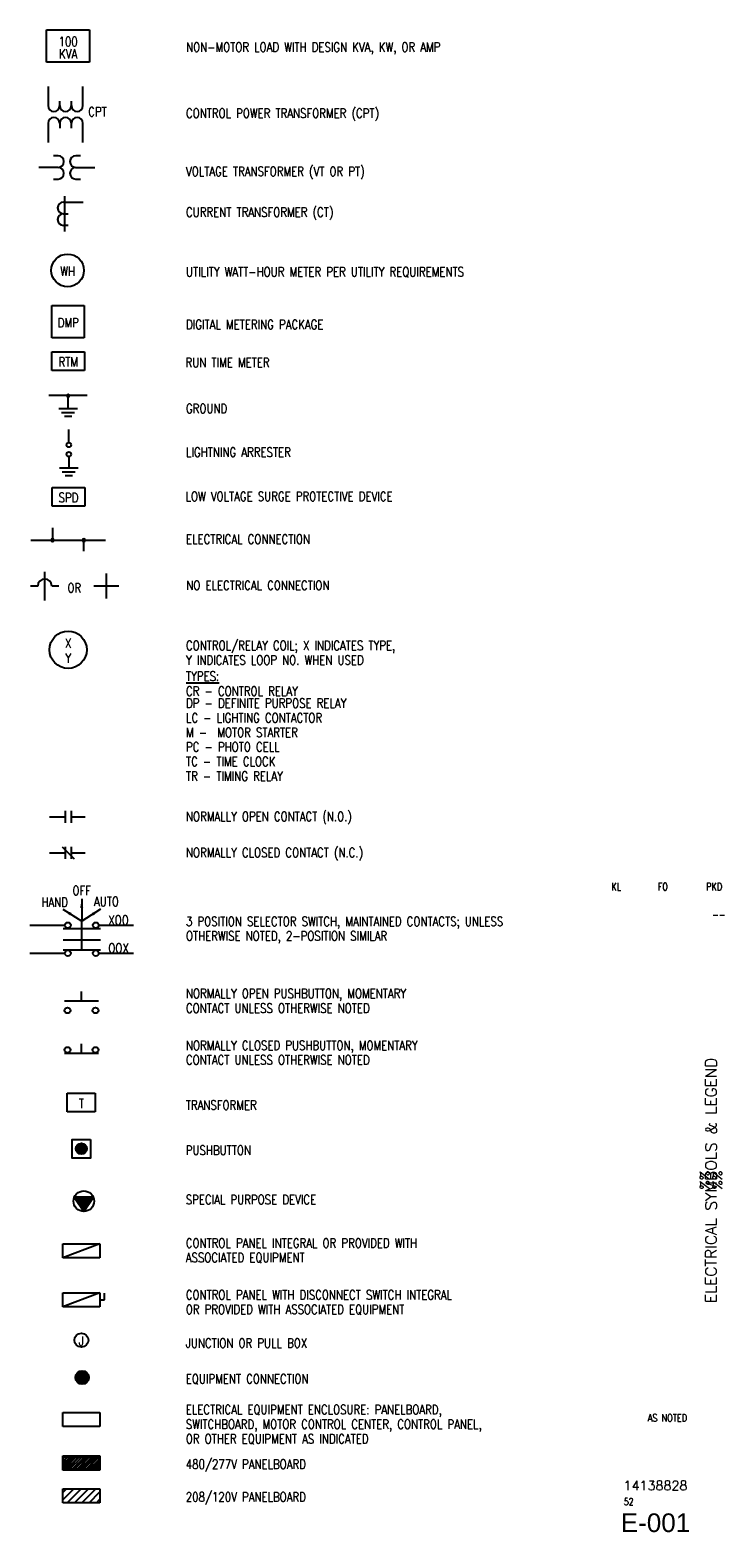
# Paper-space layout 'E-001 - ELECTRICAL SYMBOLS & LEGEND' of a CAD drawing. Header units: inches. Extents: x 9.3 to 33.2, y 0.8 to 21.
# Tile 2 of 2: x 23.9 to 33.2, y 0.8 to 21. Entities that reach past the tile are written whole.
import ezdxf
from ezdxf.enums import TextEntityAlignment as Align

# ---------------------------------------------------------------- set-up
doc = ezdxf.new("R2010")
doc.units = ezdxf.units.IN
doc.header["$MEASUREMENT"] = 0
for name, color, linetype in [('E-ANNO-SYMB', 2, 'Continuous'), ('E-ANNO-TEXT', 2, 'Continuous'), ('G-ANNO-TTLB', 7, 'Continuous')]:
    doc.layers.add(name, color=color, linetype=linetype)
doc.styles.add('Annotative', font='romans.shx', dxfattribs={"width": 0.8, "height": 0.125})
doc.styles.add('ROMANS', font='ROMANS.shx', dxfattribs={"width": 0.8})
doc.styles.add('TITLES', font='swiss.ttf', dxfattribs={"width": 0.8})
doc.dimstyles.get("Standard").update_dxf_attribs({"dimtxt": 0.18, "dimasz": 0.18, "dimexe": 0.18, "dimexo": 0.0625, "dimgap": 0.09, "dimtad": 0, "dimtih": 1, "dimtoh": 1, "dimdec": 4, "dimzin": 0, "dimdsep": 46, "dimtxsty": 'Standard', "dimcen": 0.09, "dimadec": 0, "dimazin": 0, "dimtfac": 1, "dimtdec": 4, "dimtofl": 0, "dimtmove": 0, "dimatfit": 3, "dimfxl": 1, "dimtolj": 1, "dimtzin": 0, "dimarcsym": 0})

# ---------------------------------------------------------------- blocks, each defined once
blk = doc.blocks.new('NAVFAC_Sheet_Info')
at = {"layer": 'G-ANNO-TTLB', "color": 3, "style": 'ROMANS', "width": 0.8}
for tag, p in [('DESIGNED_BY', (31.723, 9.469)), ('DRAWN_BY', (32.348, 9.469)), ('REVIEWED_BY', (33.036, 9.469))]:
    blk.add_attdef(tag, text='', height=0.1, dxfattribs=at).set_placement(p, align=Align.MIDDLE)
blk.add_attdef('BRANCH_MANAGER', text='', height=0.1, dxfattribs=at).set_placement((33.188, 9.094), align=Align.MIDDLE_RIGHT)
at = {"layer": 'G-ANNO-TTLB', "color": 3, "style": 'ROMANS'}
for tag, height, p in [('SHEET_TITLE_1_OF_1', 0.15, (32.995, 5.531)), ('SHEET_TITLE_1_OF_2', 0.125, (32.91, 5.531)), ('SHEET_TITLE_2_OF_2', 0.125, (33.08, 5.531))]:
    blk.add_attdef(tag, text='', height=height, rotation=90, dxfattribs=at).set_placement(p, align=Align.MIDDLE_CENTER)
at = {"layer": 'G-ANNO-TTLB', "color": 4}
for tag, height, style, p in [('SCALE', 0.1, 'ROMANS', (32.41, 2.344)), ('NAVFAC_DWG_NUMBER', 0.125, 'ROMANS', (32.25, 1.437)), ('SHEET_X', 0.0938, 'ROMANS', (31.891, 1.219)), ('DISCIPLINE_SHEET_NO', 0.25, 'TITLES', (32.25, 0.938))]:
    blk.add_attdef(tag, text='', height=height, dxfattribs=dict(at, style=style)).set_placement(p, align=Align.MIDDLE)

psp = doc.layouts.new('E-001 - ELECTRICAL SYMBOLS & LEGEND')

# ---------------------------------------------------------------- hatches: boundary and pattern name
at = {"layer": 'E-ANNO-TEXT'}
h = psp.add_hatch(color=256, dxfattribs=at)
h.dxf.hatch_style = 1
h.paths.add_polyline_path([(24.621, 5.954, 1), (24.475, 5.954, 1)])
h = psp.add_hatch(color=256, dxfattribs=at)
h.dxf.hatch_style = 1
h.paths.add_polyline_path([(24.65, 2.886, 1), (24.468, 2.886, 1)])

# ---------------------------------------------------------------- linework, layer by layer
at = {"layer": 'E-ANNO-SYMB', "lineweight": -3}
for p, q in [((24.082, 20.526), (24.082, 20.959)), ((24.082, 20.959), (24.659, 20.959)), ((24.659, 20.959), (24.659, 20.526)), ((24.659, 20.526), (24.082, 20.526)), ((24.102, 20.201), (24.102, 20.006)), ((24.57, 20.006), (24.57, 20.201)), ((24.102, 20.006), (24.102, 19.944)), ((24.258, 19.944), (24.258, 20.006)), ((24.414, 19.944), (24.414, 20.006)), ((24.57, 19.944), (24.57, 20.006)), ((24.102, 19.707), (24.102, 19.644)), ((24.102, 19.644), (24.102, 19.45)), ((24.258, 19.707), (24.258, 19.644)), ((24.414, 19.644), (24.414, 19.707)), ((24.57, 19.644), (24.57, 19.707)), ((24.57, 19.45), (24.57, 19.644)), ((24.173, 19.115), (23.979, 19.115)), ((24.236, 19.272), (24.173, 19.272)), ((24.236, 19.115), (24.173, 19.115)), ((24.535, 19.272), (24.473, 19.272)), ((24.473, 19.115), (24.535, 19.115)), ((24.535, 19.115), (24.73, 19.115)), ((24.173, 18.959), (24.236, 18.959)), ((24.473, 18.959), (24.535, 18.959)), ((24.327, 18.256), (24.327, 18.732)), ((24.308, 18.651), (24.371, 18.651)), ((24.371, 18.651), (24.573, 18.651)), ((24.308, 18.494), (24.371, 18.494)), ((24.371, 18.338), (24.308, 18.338)), ((24.154, 16.831), (24.154, 17.264)), ((24.154, 17.264), (24.587, 17.264)), ((24.587, 17.264), (24.587, 16.831)), ((24.587, 16.831), (24.154, 16.831)), ((24.154, 16.393), (24.154, 16.644)), ((24.154, 16.644), (24.592, 16.644)), ((24.592, 16.644), (24.592, 16.393)), ((24.592, 16.393), (24.154, 16.393)), ((24.628, 16.055), (24.113, 16.055)), ((24.371, 15.88), (24.371, 16.055)), ((24.246, 15.88), (24.496, 15.88)), ((24.283, 15.83), (24.458, 15.83)), ((24.321, 15.78), (24.421, 15.78)), ((24.38, 15.424), (24.38, 15.6)), ((24.38, 15.237), (24.38, 15.085)), ((24.255, 15.085), (24.505, 15.085)), ((24.292, 15.035), (24.467, 15.035)), ((24.33, 14.985), (24.43, 14.985)), ((24.156, 14.573), (24.156, 14.823)), ((24.156, 14.823), (24.593, 14.823)), ((24.593, 14.823), (24.593, 14.573)), ((24.593, 14.573), (24.156, 14.573)), ((23.871, 14.116), (24.871, 14.116)), ((24.16, 14.282), (24.16, 14.116)), ((24.581, 13.97), (24.581, 14.116)), ((24.057, 13.309), (24.057, 13.693)), ((23.963, 13.501), (23.864, 13.501)), ((24.248, 13.501), (24.151, 13.501)), ((25.052, 13.501), (24.716, 13.501)), ((24.884, 13.333), (24.884, 13.669)), ((24.331, 10.485), (24.331, 10.325)), ((24.411, 10.485), (24.411, 10.325)), ((24.123, 10.405), (24.331, 10.405)), ((24.411, 10.405), (24.598, 10.405)), ((24.123, 9.923), (24.331, 9.923)), ((24.291, 10.003), (24.451, 9.843)), ((24.331, 10.003), (24.331, 9.843)), ((24.411, 10.003), (24.411, 9.843)), ((24.411, 9.923), (24.598, 9.923)), ((23.859, 8.951), (24.327, 8.951)), ((24.303, 8.906), (24.803, 8.906)), ((24.553, 8.621), (24.553, 9.008)), ((24.78, 8.951), (25.248, 8.951)), ((24.303, 8.754), (24.803, 8.754)), ((23.859, 8.576), (24.327, 8.576)), ((24.303, 8.621), (24.803, 8.621)), ((24.78, 8.576), (25.248, 8.576)), ((24.55, 7.937), (24.55, 8.062)), ((24.323, 7.937), (24.776, 7.937)), ((24.55, 7.235), (24.55, 7.36)), ((24.323, 7.235), (24.776, 7.235)), ((24.36, 6.698), (24.735, 6.698)), ((24.36, 6.448), (24.36, 6.698)), ((24.735, 6.698), (24.735, 6.448)), ((24.735, 6.448), (24.36, 6.448)), ((24.709, 5.304), (24.453, 5.304)), ((24.453, 5.304), (24.581, 5.113)), ((24.471, 5.277), (24.498, 5.304)), ((24.475, 5.272), (24.507, 5.304)), ((24.479, 5.267), (24.516, 5.304)), ((24.482, 5.261), (24.525, 5.304)), ((24.486, 5.256), (24.534, 5.304)), ((24.489, 5.251), (24.543, 5.304)), ((24.493, 5.246), (24.551, 5.304)), ((24.496, 5.24), (24.56, 5.304)), ((24.5, 5.235), (24.569, 5.304)), ((24.503, 5.23), (24.578, 5.304)), ((24.507, 5.224), (24.587, 5.304)), ((24.51, 5.219), (24.596, 5.304)), ((24.514, 5.214), (24.605, 5.304)), ((24.518, 5.209), (24.613, 5.304)), ((24.521, 5.203), (24.622, 5.304)), ((24.525, 5.198), (24.631, 5.304)), ((24.528, 5.193), (24.64, 5.304)), ((24.532, 5.187), (24.649, 5.304)), ((24.535, 5.182), (24.658, 5.304)), ((24.539, 5.177), (24.666, 5.304)), ((24.542, 5.171), (24.675, 5.304)), ((24.546, 5.166), (24.684, 5.304)), ((24.549, 5.161), (24.693, 5.304)), ((24.553, 5.156), (24.702, 5.304)), ((24.557, 5.15), (24.707, 5.301)), ((24.56, 5.145), (24.689, 5.274)), ((24.564, 5.14), (24.671, 5.247)), ((24.581, 5.113), (24.709, 5.304)), ((24.567, 5.134), (24.654, 5.221)), ((24.571, 5.129), (24.636, 5.194)), ((24.574, 5.124), (24.618, 5.167)), ((24.578, 5.118), (24.6, 5.141)), ((24.298, 4.491), (24.298, 4.678)), ((24.298, 4.678), (24.798, 4.678)), ((24.798, 4.678), (24.298, 4.491)), ((24.798, 4.678), (24.798, 4.491)), ((24.798, 4.491), (24.298, 4.491)), ((24.298, 3.833), (24.298, 4.02)), ((24.298, 4.02), (24.798, 4.02)), ((24.798, 4.02), (24.298, 3.833)), ((24.798, 3.833), (24.298, 3.833)), ((24.798, 4.02), (24.798, 3.833)), ((24.798, 3.926), (24.86, 3.926)), ((24.86, 3.926), (24.86, 4.018)), ((24.298, 2.416), (24.798, 2.416)), ((24.298, 2.229), (24.298, 2.416)), ((24.798, 2.416), (24.798, 2.229)), ((24.798, 2.229), (24.298, 2.229)), ((24.298, 1.833), (24.798, 1.833)), ((24.298, 1.645), (24.298, 1.833)), ((24.305, 1.66), (24.464, 1.819)), ((24.309, 1.701), (24.427, 1.819)), ((24.309, 1.694), (24.434, 1.819)), ((24.309, 1.765), (24.363, 1.819)), ((24.309, 1.732), (24.396, 1.819)), ((24.309, 1.663), (24.309, 1.819)), ((24.309, 1.819), (24.775, 1.819)), ((24.317, 1.66), (24.476, 1.819)), ((24.349, 1.66), (24.508, 1.819)), ((24.361, 1.66), (24.52, 1.819)), ((24.395, 1.66), (24.554, 1.819)), ((24.43, 1.66), (24.589, 1.819)), ((24.462, 1.66), (24.621, 1.819)), ((24.496, 1.66), (24.655, 1.819)), ((24.529, 1.66), (24.688, 1.819)), ((24.561, 1.66), (24.72, 1.819)), ((24.582, 1.66), (24.741, 1.819)), ((24.616, 1.66), (24.775, 1.819)), ((24.626, 1.66), (24.785, 1.82)), ((24.785, 1.66), (24.785, 1.82)), ((24.798, 1.833), (24.798, 1.645)), ((24.798, 1.645), (24.298, 1.645)), ((24.305, 1.66), (24.785, 1.66)), ((24.658, 1.66), (24.785, 1.787)), ((24.673, 1.66), (24.785, 1.772)), ((24.701, 1.66), (24.785, 1.744)), ((24.725, 1.66), (24.785, 1.72)), ((24.76, 1.66), (24.785, 1.685)), ((24.298, 1.394), (24.798, 1.394)), ((24.298, 1.206), (24.298, 1.394)), ((24.298, 1.343), (24.349, 1.394)), ((24.298, 1.245), (24.447, 1.394)), ((24.357, 1.206), (24.545, 1.394)), ((24.455, 1.206), (24.643, 1.394)), ((24.553, 1.206), (24.741, 1.394)), ((24.652, 1.206), (24.798, 1.352)), ((24.75, 1.206), (24.798, 1.254)), ((24.798, 1.394), (24.798, 1.206)), ((24.798, 1.206), (24.298, 1.206))]:
    psp.add_line(p, q, dxfattribs=at)
psp.add_lwpolyline([(24.673, 6.079), (24.673, 5.829), (24.423, 5.829), (24.423, 6.079)], close=True, dxfattribs=at)
for centre, radius in [((24.364, 17.735), 0.219), ((24.38, 15.393), 0.0312), ((24.38, 15.268), 0.0312), ((24.371, 12.646), 0.25), ((24.366, 8.951), 0.0391), ((24.741, 8.951), 0.0391), ((24.366, 8.576), 0.0391), ((24.741, 8.576), 0.0391), ((24.362, 7.81), 0.0391), ((24.737, 7.81), 0.0391), ((24.362, 7.279), 0.0391), ((24.737, 7.279), 0.0391), ((24.548, 5.954), 0.073), ((24.581, 5.251), 0.138), ((24.548, 3.387), 0.0938), ((24.559, 2.886), 0.0913)]:
    psp.add_circle(centre, radius, dxfattribs=at)
for centre, radius, start, end in [((24.18, 19.944), 0.0781, 180, 0), ((24.336, 19.944), 0.0781, 180, 0), ((24.492, 19.944), 0.0781, 180, 0), ((24.18, 19.707), 0.0781, 0, 180), ((24.336, 19.707), 0.0781, 0, 180), ((24.492, 19.707), 0.0781, 0, 180), ((24.236, 19.194), 0.0781, 270, 90), ((24.236, 19.037), 0.0781, 270, 90), ((24.473, 19.194), 0.0781, 90, 270), ((24.473, 19.037), 0.0781, 90, 270), ((24.308, 18.572), 0.0781, 90, 270), ((24.308, 18.416), 0.0781, 90, 270), ((24.371, 16.055), 0.0175, 0, 180), ((24.371, 16.055), 0.0175, 180, 0), ((24.16, 14.116), 0.0175, 0, 180), ((24.16, 14.116), 0.0175, 180, 0), ((24.581, 14.116), 0.0175, 0, 180), ((24.581, 14.116), 0.0175, 180, 0), ((24.057, 13.501), 0.094, 0, 180)]:
    psp.add_arc(centre, radius, start, end, dxfattribs=at)

# ---------------------------------------------------------------- block references
at = {"layer": 'G-ANNO-TTLB', "lineweight": -3}
ref = psp.add_blockref('NAVFAC_Sheet_Info', (0, 0), dxfattribs=at)
ref.add_attrib('SHEET_TITLE_1_OF_1', 'ELECTRICAL SYMBOLS & LEGEND', dxfattribs={"color": 3, "height": 0.15, "rotation": 90, "style": 'ROMANS'}).set_placement((32.995, 5.531), align=Align.MIDDLE_CENTER)
ref.add_attrib('SHEET_TITLE_1_OF_2', '%%', dxfattribs={"color": 3, "height": 0.125, "rotation": 90, "style": 'ROMANS'}).set_placement((32.91, 5.531), align=Align.MIDDLE_CENTER)
ref.add_attrib('SHEET_TITLE_2_OF_2', '%%', dxfattribs={"color": 3, "height": 0.125, "rotation": 90, "style": 'ROMANS'}).set_placement((33.08, 5.531), align=Align.MIDDLE_CENTER)
ref.add_attrib('DESIGNED_BY', 'KL', dxfattribs={"color": 3, "height": 0.1, "style": 'ROMANS', "width": 0.8}).set_placement((31.723, 9.469), align=Align.MIDDLE)
ref.add_attrib('DRAWN_BY', 'FO', dxfattribs={"color": 3, "height": 0.1, "style": 'ROMANS', "width": 0.8}).set_placement((32.348, 9.469), align=Align.MIDDLE)
ref.add_attrib('REVIEWED_BY', 'PKD', dxfattribs={"color": 3, "height": 0.1, "style": 'ROMANS', "width": 0.8}).set_placement((33.036, 9.469), align=Align.MIDDLE)
ref.add_attrib('SCALE', 'AS NOTED', dxfattribs={"color": 4, "height": 0.1, "style": 'ROMANS', "width": 0.8}).set_placement((32.41, 2.344), align=Align.MIDDLE)
ref.add_attrib('NAVFAC_DWG_NUMBER', '14138828', dxfattribs={"color": 4, "height": 0.125, "style": 'ROMANS'}).set_placement((32.25, 1.437), align=Align.MIDDLE)
ref.add_attrib('SHEET_X', '52', dxfattribs={"color": 4, "height": 0.0938, "style": 'ROMANS', "width": 0.8}).set_placement((31.891, 1.219), align=Align.MIDDLE)
ref.add_attrib('DISCIPLINE_SHEET_NO', 'E-001', dxfattribs={"color": 4, "height": 0.25, "style": 'TITLES'}).set_placement((32.25, 0.938), align=Align.MIDDLE)
ref.add_attrib('BRANCH_MANAGER', '--', dxfattribs={"color": 3, "height": 0.1, "style": 'ROMANS', "width": 0.8}).set_placement((33.188, 9.094), align=Align.MIDDLE_RIGHT)

# ---------------------------------------------------------------- texts
at = {"layer": 'E-ANNO-TEXT', "lineweight": -3, "char_height": 0.125, "line_spacing_factor": 0.938532, "style": 'Annotative'}
for s, insert, width, attachment_point in [('100', (24.371, 20.865), 0.26078, 2), ('NON-MOTOR LOAD WITH DESIGN KVA, KW, OR AMP', (25.953, 20.793), 4.69658, 1), ('KVA', (24.371, 20.701), 0.31225, 2), ('CPT', (24.64, 19.925), 0.3111, 1), ('CONTROL POWER TRANSFORMER (CPT)', (25.952, 19.905), 3.64887, 1), ('VOLTAGE TRANSFORMER (VT OR PT)', (25.952, 19.125), 3.56461, 1), ('CURRENT TRANSFORMER (CT)', (25.952, 18.578), 3.41141, 1), ('WH', (24.364, 17.785), 0.25849, 2), ('UTILITY WATT-HOUR METER PER UTILITY REQUIREMENTS', (25.952, 17.778), 4.85891, 1), ('DMP', (24.372, 17.096), 0.34542, 2), ('DIGITAL METERING PACKAGE', (25.952, 17.072), 3.4801, 1), ('RTM', (24.373, 16.569), 0.33627, 2), ('RUN TIME METER', (25.946, 16.561), 2.34384, 1), ('GROUND', (25.952, 15.944), 1.78722, 1), ('LIGHTNING ARRESTER', (25.952, 15.359), 4.32567, 1), ('SPD', (24.375, 14.749), 0.32025, 2), ('LOW VOLTAGE SURGE PROTECTIVE DEVICE', (25.946, 14.766), 4.34607, 1), ('ELECTRICAL CONNECTION', (25.952, 14.192), 4.35629, 1), ('OR', (24.454, 13.538), 0.23333, 2), ('NO ELECTRICAL CONNECTION', (25.956, 13.573), 4.31335, 1), ('X', (24.371, 12.797), 0.10408, 2), ('CONTROL/RELAY COIL; X INDICATES TYPE,\\PY INDICATES LOOP NO. WHEN USED', (25.952, 12.766), 4.39628, 1), ('Y', (24.371, 12.596), 0.1018, 2), ('\\LTYPES:', (25.952, 12.355), 1.67246, 1), ('CR - CONTROL RELAY', (25.952, 12.154), 3.56995, 1), ('DP - DEFINITE PURPOSE RELAY\\PLC - LIGHTING CONTACTOR\\PM -  MOTOR STARTER\\PPC - PHOTO CELL\\PTC - TIME CLOCK\\PTR - TIMING RELAY', (25.952, 11.992), 3.79183, 1), ('NORMALLY OPEN CONTACT (N.O.)', (25.952, 10.472), 3.95285, 1), ('NORMALLY CLOSED CONTACT (N.C.)', (25.952, 9.988), 3.88399, 1), ('OFF', (24.553, 9.478), 0.3111, 2), ('HAND', (24.19, 9.323), 0.44035, 2), ('AUTO', (24.885, 9.333), 0.43234, 2), ('XOO', (24.91, 9.082), 0.34656, 1), ('3 POSITION SELECTOR SWITCH, MAINTAINED CONTACTS; UNLESS\\POTHERWISE NOTED, 2-POSITION SIMILAR', (25.951, 9.066), 5.07031, 1), ('OOX', (24.91, 8.707), 0.34656, 1), ('NORMALLY OPEN PUSHBUTTON, MOMENTARY\\PCONTACT UNLESS OTHERWISE NOTED', (25.951, 8.098), 4.34416, 1), ('NORMALLY CLOSED PUSHBUTTON, MOMENTARY\\PCONTACT UNLESS OTHERWISE NOTED', (25.951, 7.403), 4.64255, 1), ('T', (24.548, 6.624), 0.09493, 2), ('TRANSFORMER', (25.949, 6.603), 2.91552, 1), ('PUSHBUTTON', (25.949, 5.996), 2.52531, 1), ('SPECIAL PURPOSE DEVICE', (25.949, 5.334), 3.68053, 1), ('CONTROL PANEL INTEGRAL OR PROVIDED WITH\\PASSOCIATED EQUIPMENT', (25.949, 4.752), 4.52974, 1), ('CONTROL PANEL WITH DISCONNECT SWITCH INTEGRAL\\POR PROVIDED WITH ASSOCIATED EQUIPMENT', (25.949, 4.057), 4.71336, 1), ('J', (24.548, 3.437), 0.07778, 2), ('JUNCTION OR PULL BOX', (25.949, 3.41), 3.81053, 1), ('EQUIPMENT CONNECTION', (25.949, 2.931), 3.84113, 1), ('ELECTRICAL EQUIPMENT ENCLOSURE: PANELBOARD,\\PSWITCHBOARD, MOTOR CONTROL CENTER, CONTROL PANEL,\\POR OTHER EQUIPMENT AS INDICATED', (25.949, 2.517), 5.08093, 1), ('480/277V PANELBOARD', (25.949, 1.786), 3.98568, 1), ('208/120V PANELBOARD', (25.949, 1.346), 3.8135, 1)]:
    psp.add_mtext(s, dxfattribs=dict(at, insert=insert, width=width, attachment_point=attachment_point))

# ---------------------------------------------------------------- leaders
at = {"layer": 'E-ANNO-SYMB', "lineweight": -3}
for points in [[(24.553, 9.307), (24.553, 9.008)], [(24.3, 9.166), (24.553, 9.008)], [(24.807, 9.166), (24.553, 9.008)]]:
    psp.add_leader(points, dimstyle='Standard', override={"dimscale": 0, "dimasz": 0.125, "dimgap": 0.03125, "dimtad": 0}, dxfattribs=at)

doc.saveas('drawing.dxf')
